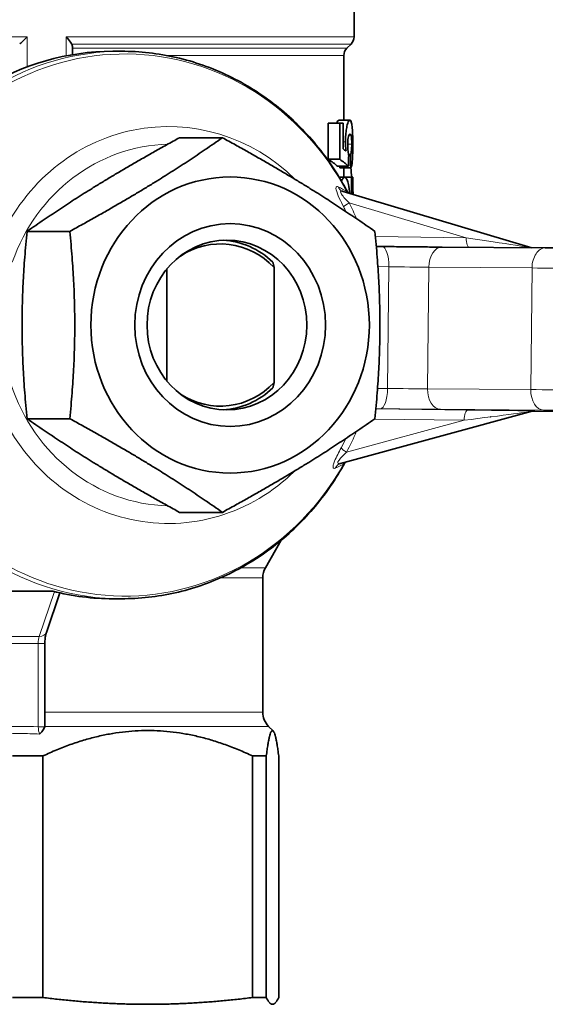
# Model space of a CAD drawing. Extents: x -142693 to 48124, y -57117 to 15617.
# Tile 15 of 24: x 38274 to 38300, y -41818 to -41769. Entities that reach past the tile are written whole.
import ezdxf
from ezdxf import colors
from ezdxf.entities.mleader import LeaderData, LeaderLine
from ezdxf.math import Vec2, Vec3

# ---------------------------------------------------------------- set-up
doc = ezdxf.new("R2010")
doc.units = 0
for name, color, linetype, lineweight in [('IS_opisy', 7, 'Continuous', 30), ('Visible (ISO)', 7, 'Continuous', 35), ('Visible Narrow (ISO)', 7, 'Continuous', 9)]:
    doc.layers.add(name, color=color, linetype=linetype, lineweight=lineweight)
doc.styles.add('Opisowy', font='arial.ttf')

# ---------------------------------------------------------------- blocks, each defined once
blk = doc.blocks.new('_None')

msp = doc.modelspace()

# ---------------------------------------------------------------- linework, layer by layer
at = {"layer": 'Visible (ISO)'}
for p, q in [((38290.503, -41763.225), (38290.503, -41770.018)), ((38276.631, -41770.892), (38276.631, -41770.529)), ((38278.619, -41770.725), (38279.041, -41770.725)), ((38290.15, -41770.579), (38290.357, -41770.372)), ((38290.003, -41770.932), (38290.003, -41774.122)), ((38290.3, -41774.122), (38289.768, -41774.122)), ((38289.225, -41774.276), (38289.225, -41776.053)), ((38289.225, -41774.276), (38289.797, -41774.276)), ((38289.797, -41774.276), (38289.797, -41776.053)), ((38289.797, -41774.276), (38289.969, -41774.276)), ((38289.969, -41775.543), (38289.969, -41774.276)), ((38284.016, -41774.988), (38281.909, -41774.988)), ((38289.225, -41776.053), (38289.797, -41776.053)), ((38290.231, -41775.808), (38290.33, -41775.808)), ((38289.687, -41776.397), (38290.225, -41776.397)), ((38290.339, -41776.477), (38289.811, -41776.477)), ((38290.003, -41776.477), (38290.003, -41776.939)), ((38290.039, -41776.939), (38289.772, -41776.939)), ((38290.374, -41776.939), (38290.039, -41776.939)), ((38290.374, -41776.939), (38290.437, -41776.939)), ((38290.374, -41776.939), (38290.374, -41777.764)), ((38290.437, -41777.783), (38290.437, -41776.939)), ((38289.95, -41777.638), (38289.949, -41777.638)), ((38299.27, -41780.416), (38289.976, -41777.645)), ((38276.499, -41779.606), (38274.391, -41779.606)), ((38291.603, -41780.351), (38291.889, -41780.354)), ((38294.838, -41780.383), (38299.924, -41780.421)), ((38297.132, -41780.087), (38297.129, -41780.086)), ((38286.566, -41781.384), (38286.566, -41787.066)), ((38281.275, -41781.47), (38281.275, -41786.98)), ((38289.837, -41791.051), (38299.274, -41788.481)), ((38299.301, -41788.475), (38308.643, -41788.588)), ((38276.499, -41788.844), (38274.391, -41788.844)), ((38297.234, -41788.756), (38297.241, -41788.754)), ((38281.909, -41793.463), (38284.016, -41793.463)), ((38286.137, -41796.193), (38286.92, -41794.838)), ((38286.003, -41796.693), (38286.003, -41803.311)), ((38273.095, -41797.353), (38275.66, -41797.353)), ((38276.011, -41797.437), (38275.344, -41799.387)), ((38278.619, -41797.725), (38279.041, -41797.725)), ((38275.27, -41799.932), (38275.27, -41803.948)), ((38286.296, -41804.018), (38286.521, -41804.243)), ((38273.672, -41805.475), (38275.175, -41805.475)), ((38275.175, -41817.39), (38275.175, -41805.475)), ((38285.504, -41805.475), (38286.18, -41805.475)), ((38285.504, -41805.475), (38285.504, -41817.39)), ((38286.18, -41817.39), (38286.18, -41805.475)), ((38286.791, -41805.475), (38286.791, -41817.39)), ((38275.175, -41817.39), (38273.672, -41817.39)), ((38286.18, -41817.39), (38285.504, -41817.39)), ((38286.503, -41817.725), (38286.521, -41817.72))]:
    msp.add_line(p, q, dxfattribs=at)
for centre, radius, start, end in [((38290.003, -41770.018), 0.5, 315, 0), ((38290.503, -41770.932), 0.5, 135, 180), ((38287.003, -41796.693), 1, 150, 180), ((38287.003, -41803.311), 1, 180, 225)]:
    msp.add_arc(centre, radius, start, end, dxfattribs=at)
for centre, major_axis, ratio, start_param, end_param in [((38278.619, -41784.225), (0, 13.5), 0.939693, 0, 1.045975), ((38276.118, -41770.018), (-0.502, 0.49), 0.207331, 3.721141, 3.750781), ((38267.107, -41777.734), (23.394, 1.435), 0.165906, 0.173551, 0.203668), ((38267.503, -41778.501), (-22.498, -1.503), 0.176978, 3.297746, 3.393517), ((38267.503, -41778.501), (-22.998, -1.536), 0.176978, 3.285427, 3.378313), ((38271.734, -41714.795), (-5.468, 138.011), 0.130097, 4.244551, 4.248953), ((38271.371, -41859.697), (5.72, 198.809), 0.091832, 5.146924, 5.150636), ((38278.655, -41826.438), (1.905, 145.119), 0.077082, 5.06487, 5.065457), ((38267.503, -41771.199), (-18.84, 18.84), 0.700208, 3.849309, 3.870204), ((38267.503, -41771.199), (-18.84, 18.84), 0.700208, 3.810832, 3.828549), ((38283.92, -41784.225), (0, 4), 0.939693, 5.502333, 6.836282), ((38283.856, -41784.225), (0, 4.188), 0.939693, 5.544832, 6.23453), ((38283.92, -41784.225), (0, -4), 0.939693, 5.730089, 7.064037), ((38283.856, -41784.225), (0, -4.188), 0.939693, 0.048655, 0.738353), ((38290.004, -41791.24), (0, 0.5), 0.939693, 0.273501, 0.27363), ((38278.619, -41784.225), (0, -13.5), 0.939693, 6.047759, 6.283185), ((38274.849, -41803.797), (-0.329, 0.382), 0.68789, 3.588711, 3.656607)]:
    msp.add_ellipse(centre, major_axis=major_axis, ratio=ratio, start_param=start_param, end_param=end_param, dxfattribs=at)
for centre, major_axis in [((38284.399, -41784.225), (0, -7.3)), ((38284.399, -41784.225), (0, -5)), ((38284.239, -41784.225), (0, -4.188))]:
    msp.add_ellipse(centre, major_axis=major_axis, ratio=0.939693, dxfattribs=at)
for points, knots in [([(38274.401, -41770.018), (38274.316, -41770.106), (38274.225, -41770.193), (38274.139, -41770.269), (38274.101, -41770.303), (38274.065, -41770.333), (38274.03, -41770.361)], [-0.00034574, -0.00034574, -0.00034574, -0.00034574, 0.03733254, 0.03733254, 0.03733254, 0.0536987, 0.0536987, 0.0536987, 0.0536987]), ([(38276.589, -41770.361), (38276.573, -41770.333), (38276.554, -41770.303), (38276.53, -41770.269), (38276.477, -41770.193), (38276.405, -41770.106), (38276.323, -41770.018)], [0.13991846, 0.13991846, 0.13991846, 0.13991846, 0.15342504, 0.15342504, 0.15342504, 0.18451998, 0.18451998, 0.18451998, 0.18451998]), ([(38276.594, -41770.372), (38276.595, -41770.372), (38276.595, -41770.372), (38276.619, -41770.418), (38276.631, -41770.472), (38276.631, -41770.529)], [0.13474875, 0.13474875, 0.13474875, 0.13474875, 0.1349494, 0.1349494, 0.1585037, 0.1585037, 0.1585037, 0.1585037]), ([(38279.041, -41770.725), (38279.949, -41770.725), (38280.858, -41770.828), (38282.632, -41771.236), (38283.498, -41771.541), (38285.148, -41772.337), (38285.933, -41772.828), (38287.384, -41773.973), (38288.051, -41774.627), (38289.238, -41776.068), (38289.759, -41776.855), (38290.195, -41777.691)], [4.701056, 4.701056, 4.701056, 4.701056, 4.913774, 4.913774, 5.126491, 5.126491, 5.339209, 5.339209, 5.551927, 5.551927, 5.764645, 5.764645, 5.764645, 5.764645]), ([(38289.768, -41774.122), (38289.749, -41774.122), (38289.729, -41774.133), (38289.69, -41774.186), (38289.671, -41774.223), (38289.652, -41774.276)], [-0.14135231, -0.14135231, -0.14135231, -0.14135231, -0.12081488, -0.12081488, -0.10220878, -0.10220878, -0.10220878, -0.10220878]), ([(38290.3, -41774.122), (38290.283, -41774.122), (38290.265, -41774.133), (38290.228, -41774.185), (38290.21, -41774.223), (38290.164, -41774.366), (38290.143, -41774.475), (38290.116, -41774.639), (38290.104, -41774.737), (38290.088, -41774.957), (38290.084, -41775.072), (38290.084, -41775.191)], [-0.1416049, -0.1416049, -0.1416049, -0.1416049, -0.1212264, -0.1212264, -0.1023252, -0.1023252, -0.0710839, -0.0710839, -0.0356559, -0.0356559, 0, 0, 0, 0]), ([(38290.398, -41774.372), (38290.387, -41774.289), (38290.373, -41774.226), (38290.356, -41774.184), (38290.34, -41774.141), (38290.321, -41774.122), (38290.3, -41774.122)], [-0.09169726, -0.09169726, -0.09169726, -0.09169726, -0.04670886, -0.04670886, -0.04670886, 0, 0, 0, 0]), ([(38290.442, -41775.322), (38290.442, -41775.208), (38290.441, -41775.094), (38290.438, -41774.984), (38290.436, -41774.88), (38290.433, -41774.782), (38290.428, -41774.693), (38290.421, -41774.564), (38290.411, -41774.458), (38290.398, -41774.372)], [-0.1135754, -0.1135754, -0.1135754, -0.1135754, -0.0792355, -0.0792355, -0.0792355, -0.0467427, -0.0467427, -0.0467427, 0, 0, 0, 0]), ([(38290.193, -41775.335), (38290.193, -41775.272), (38290.195, -41775.21), (38290.202, -41775.094), (38290.208, -41775.044), (38290.226, -41774.935), (38290.236, -41774.9), (38290.262, -41774.828), (38290.283, -41774.812), (38290.302, -41774.812)], [-0.07644602, -0.07644602, -0.07644602, -0.07644602, -0.06635284, -0.06635284, -0.05648757, -0.05648757, -0.04149666, -0.04149666, 0, 0, 0, 0]), ([(38290.302, -41774.812), (38290.313, -41774.812), (38290.324, -41774.818), (38290.343, -41774.844), (38290.352, -41774.863), (38290.369, -41774.931), (38290.374, -41774.978), (38290.382, -41775.06), (38290.386, -41775.105), (38290.39, -41775.207), (38290.391, -41775.26), (38290.391, -41775.314)], [-0.07940881, -0.07940881, -0.07940881, -0.07940881, -0.06355606, -0.06355606, -0.050362, -0.050362, -0.03291604, -0.03291604, -0.01633469, -0.01633469, 0, 0, 0, 0]), ([(38290.084, -41775.191), (38290.084, -41775.27), (38290.086, -41775.347), (38290.09, -41775.423), (38290.094, -41775.503), (38290.101, -41775.579), (38290.108, -41775.65)], [-0.04849223, -0.04849223, -0.04849223, -0.04849223, -0.02483024, -0.02483024, -0.02483024, 0, 0, 0, 0]), ([(38290.239, -41775.853), (38290.232, -41775.814), (38290.224, -41775.77), (38290.218, -41775.722), (38290.212, -41775.679), (38290.207, -41775.633), (38290.203, -41775.582), (38290.2, -41775.544), (38290.197, -41775.504), (38290.196, -41775.462), (38290.195, -41775.441), (38290.194, -41775.42), (38290.194, -41775.399), (38290.193, -41775.378), (38290.193, -41775.356), (38290.193, -41775.335)], [-0.06172097, -0.06172097, -0.06172097, -0.06172097, -0.04266161, -0.04266161, -0.04266161, -0.02570525, -0.02570525, -0.02570525, -0.01274877, -0.01274877, -0.01274877, -0.00634864, -0.00634864, -0.00634864, 0, 0, 0, 0]), ([(38290.391, -41775.314), (38290.391, -41775.344), (38290.39, -41775.374), (38290.389, -41775.432), (38290.388, -41775.46), (38290.384, -41775.544), (38290.381, -41775.594), (38290.373, -41775.666), (38290.367, -41775.712), (38290.349, -41775.781), (38290.34, -41775.799), (38290.33, -41775.808)], [-0.1397043, -0.1397043, -0.1397043, -0.1397043, -0.1183541, -0.1183541, -0.097386, -0.097386, -0.0528209, -0.0528209, -0.0234867, -0.0234867, 0, 0, 0, 0]), ([(38290.339, -41776.477), (38290.354, -41776.462), (38290.368, -41776.434), (38290.392, -41776.343), (38290.402, -41776.284), (38290.418, -41776.137), (38290.426, -41776.034), (38290.435, -41775.808), (38290.438, -41775.719), (38290.441, -41775.527), (38290.442, -41775.425), (38290.442, -41775.322)], [-0.2141387, -0.2141387, -0.2141387, -0.2141387, -0.1590401, -0.1590401, -0.1075888, -0.1075888, -0.0591205, -0.0591205, -0.0307749, -0.0307749, 0, 0, 0, 0]), ([(38290.039, -41776.939), (38290.014, -41776.939), (38289.989, -41776.953), (38289.938, -41777.019), (38289.914, -41777.068), (38289.89, -41777.135), (38289.89, -41777.136), (38289.89, -41777.137)], [-0.2260455, -0.2260455, -0.2260455, -0.2260455, -0.1694218, -0.1694218, -0.1152626, -0.1152626, -0.1143321, -0.1143321, -0.1143321, -0.1143321]), ([(38290.224, -41777.291), (38290.205, -41777.207), (38290.183, -41777.13), (38290.16, -41777.071), (38290.153, -41777.053), (38290.145, -41777.037), (38290.138, -41777.023), (38290.108, -41776.965), (38290.075, -41776.939), (38290.039, -41776.939)], [-0.1112617, -0.1112617, -0.1112617, -0.1112617, -0.0669211, -0.0669211, -0.0669211, -0.0535798, -0.0535798, -0.0535798, 0, 0, 0, 0]), ([(38289.921, -41777.623), (38289.928, -41777.627), (38289.942, -41777.634), (38289.965, -41777.642), (38289.97, -41777.644), (38289.975, -41777.645)], [0, 0, 0, 0, 0.01053843, 0.01053843, 0.01327009, 0.01327009, 0.01327009, 0.01327009]), ([(38291.889, -41780.354), (38292.192, -41780.358), (38292.518, -41780.361), (38293.159, -41780.368), (38293.482, -41780.372), (38294.089, -41780.377), (38294.382, -41780.38), (38294.709, -41780.382), (38294.775, -41780.383), (38294.838, -41780.383)], [0, 0, 0, 0, 0.0969846, 0.0969846, 0.1922513, 0.1922513, 0.2875892, 0.2875892, 0.3124726, 0.3124726, 0.3124726, 0.3124726]), ([(38299.924, -41780.421), (38300.05, -41780.422), (38300.195, -41780.423), (38300.498, -41780.426), (38300.659, -41780.428), (38300.979, -41780.431), (38301.143, -41780.433), (38301.334, -41780.435), (38301.37, -41780.435), (38301.406, -41780.436)], [0, 0, 0, 0, 0.0492063, 0.0492063, 0.0973713, 0.0973713, 0.1454322, 0.1454322, 0.1568784, 0.1568784, 0.1568784, 0.1568784]), ([(38299.397, -41788.464), (38299.397, -41788.464), (38299.397, -41788.464), (38299.395, -41788.464), (38299.394, -41788.464), (38299.39, -41788.464), (38299.389, -41788.464), (38299.386, -41788.464), (38299.383, -41788.464), (38299.378, -41788.464), (38299.374, -41788.465), (38299.366, -41788.465), (38299.361, -41788.466), (38299.345, -41788.467), (38299.334, -41788.469), (38299.307, -41788.473), (38299.291, -41788.477), (38299.276, -41788.481)], [0.0037987, 0.0037987, 0.0037987, 0.0037987, 0.00518746, 0.00518746, 0.00643942, 0.00643942, 0.00703868, 0.00703868, 0.00798137, 0.00798137, 0.00900961, 0.00900961, 0.01062375, 0.01062375, 0.0139254, 0.0139254, 0.0187731, 0.0187731, 0.0187731, 0.0187731]), ([(38290.053, -41791.024), (38289.609, -41791.831), (38289.085, -41792.59), (38287.898, -41793.979), (38287.236, -41794.608), (38285.802, -41795.709), (38285.029, -41796.18), (38283.407, -41796.943), (38282.558, -41797.235), (38280.819, -41797.626), (38279.93, -41797.725), (38279.041, -41797.725)], [0.518422, 0.518422, 0.518422, 0.518422, 0.72663, 0.72663, 0.934838, 0.934838, 1.143047, 1.143047, 1.351255, 1.351255, 1.559463, 1.559463, 1.559463, 1.559463]), ([(38289.837, -41791.051), (38289.816, -41791.056), (38289.8, -41791.063), (38289.788, -41791.069), (38289.787, -41791.069), (38289.786, -41791.07)], [0, 0, 0, 0, 0.01071427, 0.01071427, 0.01217301, 0.01217301, 0.01217301, 0.01217301]), ([(38290.076, -41790.986), (38290.071, -41790.994), (38290.065, -41791.002), (38290.058, -41791.015), (38290.055, -41791.019), (38290.053, -41791.024)], [0.038775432, 0.038775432, 0.038775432, 0.038775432, 0.042006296, 0.042006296, 0.043702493, 0.043702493, 0.043702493, 0.043702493]), ([(38275.344, -41799.387), (38275.336, -41799.409), (38275.328, -41799.435), (38275.314, -41799.495), (38275.306, -41799.528), (38275.294, -41799.6), (38275.288, -41799.638), (38275.28, -41799.719), (38275.276, -41799.76), (38275.272, -41799.845), (38275.27, -41799.889), (38275.27, -41799.932)], [0.7853982, 0.7853982, 0.7853982, 0.7853982, 0.9424778, 0.9424778, 1.0995574, 1.0995574, 1.2566371, 1.2566371, 1.4137167, 1.4137167, 1.5707963, 1.5707963, 1.5707963, 1.5707963]), ([(38275.009, -41804.399), (38275.01, -41804.399), (38275.01, -41804.399), (38275.059, -41804.349), (38275.112, -41804.296), (38275.203, -41804.179), (38275.241, -41804.114), (38275.26, -41804.044)], [-0.0675306, -0.0675306, -0.0675306, -0.0675306, -0.06730985, -0.06730985, -0.03376535, -0.03376535, -0.00000011, -0.00000011, -0.00000011, -0.00000011]), ([(38275.265, -41804.018), (38275.268, -41804.003), (38275.269, -41803.986), (38275.27, -41803.961), (38275.27, -41803.954), (38275.27, -41803.948)], [-0.187755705, -0.187755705, -0.187755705, -0.187755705, -0.180827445, -0.180827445, -0.178279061, -0.178279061, -0.178279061, -0.178279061])]:
    msp.add_open_spline(points, degree=3, knots=knots, dxfattribs=at)
for points, weights in [([(38281.909, -41774.988), (38277.694, -41777.297), (38274.391, -41779.606)], [1.85368417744, 2.14045011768, 1.85368417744]), ([(38276.499, -41779.606), (38280.714, -41777.297), (38284.016, -41774.988)], [1.79953604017, 2.07792523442, 1.79953604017]), ([(38291.534, -41779.606), (38288.231, -41777.297), (38284.016, -41774.988)], [1.79953604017, 2.07792523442, 1.79953604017]), ([(38274.391, -41779.606), (38273.935, -41784.225), (38274.391, -41788.844)], [1.85368417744, 2.14045011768, 1.85368417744]), ([(38276.499, -41788.844), (38276.955, -41784.225), (38276.499, -41779.606)], [1.79953604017, 2.07792523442, 1.79953604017]), ([(38291.534, -41788.844), (38291.99, -41784.225), (38291.534, -41779.606)], [1.79953604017, 2.07792523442, 1.79953604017]), ([(38286.505, -41781.128), (38286.537, -41781.259), (38286.566, -41781.384)], [1.22330026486, 1.21512400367, 1.20579312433]), ([(38286.566, -41787.066), (38286.537, -41787.192), (38286.505, -41787.323)], [1.20579312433, 1.21512400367, 1.22330026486]), ([(38274.391, -41788.844), (38277.694, -41791.153), (38281.909, -41793.463)], [1.85368417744, 2.14045011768, 1.85368417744]), ([(38284.016, -41793.463), (38280.714, -41791.153), (38276.499, -41788.844)], [1.79953604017, 2.07792523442, 1.79953604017]), ([(38284.016, -41793.463), (38288.231, -41791.153), (38291.534, -41788.844)], [1.79953604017, 2.07792523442, 1.79953604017]), ([(38285.504, -41805.475), (38280.34, -41803.052), (38275.175, -41805.475)], [1.33757961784, 1.4255782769, 1.33757961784]), ([(38286.791, -41805.475), (38286.485, -41803.052), (38286.18, -41805.475)], [1.33757961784, 1.4255782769, 1.33757961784]), ([(38280.34, -41817.725), (38277.84, -41817.725), (38275.175, -41817.39)], [2.44338689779, 2.44338689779, 2.36557202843]), ([(38285.504, -41817.39), (38282.839, -41817.725), (38280.34, -41817.725)], [2.36557202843, 2.44338689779, 2.44338689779]), ([(38286.485, -41817.725), (38286.337, -41817.725), (38286.18, -41817.39)], [2.44338689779, 2.44338689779, 2.36557202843]), ([(38286.791, -41817.39), (38286.633, -41817.725), (38286.485, -41817.725)], [2.36557202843, 2.44338689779, 2.44338689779])]:
    msp.add_rational_spline(points, weights, degree=2, dxfattribs=at)
for points in [[(38290.298, -41777.742), (38290.28, -41777.613), (38290.249, -41777.404), (38290.224, -41777.291)], [(38289.933, -41777.629), (38289.929, -41777.628), (38289.926, -41777.626), (38289.923, -41777.624)], [(38289.975, -41777.645), (38289.975, -41777.645), (38289.975, -41777.645), (38289.976, -41777.645)], [(38290.194, -41777.691), (38290.198, -41777.699), (38290.203, -41777.707), (38290.208, -41777.715)], [(38299.275, -41788.481), (38299.275, -41788.481), (38299.274, -41788.481), (38299.274, -41788.481)], [(38289.788, -41791.069), (38289.791, -41791.068), (38289.794, -41791.066), (38289.797, -41791.065)]]:
    msp.add_open_spline(points, degree=3, dxfattribs=at)
at = {"layer": 'Visible Narrow (ISO)'}
for p, q in [((38244.503, -41770.018), (38274.401, -41770.018)), ((38274.401, -41771.493), (38274.401, -41770.018)), ((38276.323, -41770.018), (38290.503, -41770.018)), ((38276.323, -41770.018), (38276.323, -41770.948)), ((38276.594, -41770.372), (38290.357, -41770.372)), ((38276.631, -41770.579), (38290.15, -41770.579)), ((38281.266, -41770.932), (38290.003, -41770.932)), ((38290.084, -41775.191), (38289.969, -41775.191)), ((38290.193, -41775.314), (38290.391, -41775.314)), ((38290.267, -41778.203), (38296.028, -41779.92)), ((38291.559, -41779.867), (38296.028, -41779.92)), ((38291.887, -41780.354), (38291.603, -41780.351)), ((38291.679, -41781.347), (38292.218, -41781.354)), ((38292.155, -41787.354), (38292.218, -41781.354)), ((38294.124, -41787.373), (38294.188, -41781.374)), ((38299.274, -41781.411), (38294.188, -41781.374)), ((38299.274, -41781.411), (38299.21, -41787.411)), ((38292.155, -41787.354), (38291.662, -41787.348)), ((38294.124, -41787.373), (38299.21, -41787.411)), ((38296.108, -41788.42), (38291.579, -41788.365)), ((38291.581, -41788.351), (38291.802, -41788.354)), ((38294.756, -41788.383), (38299.842, -41788.421)), ((38299.244, -41788.488), (38299.249, -41788.486)), ((38299.397, -41788.464), (38299.394, -41788.464)), ((38295.932, -41788.92), (38290.136, -41790.498)), ((38291.502, -41788.866), (38295.932, -41788.92)), ((38289.709, -41790.989), (38289.709, -41790.989)), ((38284.939, -41796.193), (38286.137, -41796.193)), ((38283.93, -41796.693), (38286.003, -41796.693)), ((38274.991, -41799.579), (38275.745, -41797.374)), ((38274.991, -41799.579), (38273.112, -41799.579)), ((38273.062, -41799.932), (38274.941, -41799.932)), ((38275.27, -41799.932), (38274.941, -41799.932)), ((38274.941, -41804.044), (38274.941, -41799.932)), ((38275.27, -41803.311), (38286.003, -41803.311)), ((38275.224, -41804.044), (38274.941, -41804.044)), ((38275.26, -41804.044), (38275.224, -41804.044)), ((38286.296, -41804.018), (38275.265, -41804.018))]:
    msp.add_line(p, q, dxfattribs=at)
for centre, major_axis, ratio, start_param, end_param in [((38279.041, -41784.225), (0, 13.5), 0.939693, 0, 1.045975), ((38279.211, -41784.225), (0, 13.368), 0.939693, 5.228675, 7.315029), ((38281.354, -41784.225), (0, 9.788), 0.939693, 5.536384, 7.408221), ((38281.526, -41784.225), (0, 8.92), 0.939693, 0.02372, 1.21644), ((38290.157, -41777.183), (-0.236, -0.441), 0.929001, 5.663563, 6.283429), ((38290.157, -41777.183), (-0.236, -0.441), 0.929001, 0.079589, 0.07988), ((38290.575, -41777.412), (0.244, 0.437), 0.937214, 2.502691, 2.692657), ((38290.438, -41778.203), (-0.446, -0.227), 0.162856, 5.022147, 6.073797), ((38279.902, -41784.225), (0, -12.213), 0.939693, 2.046703, 2.067077), ((38279.816, -41784.225), (0, 12.647), 0.939693, 5.13957, 5.208669), ((38296.199, -41779.92), (0.006, 0.5), 0.341998, 1.574921, 2.360319), ((38291.876, -41781.354), (0.012, 1), 0.341998, 4.716514, 6.283185), ((38294.831, -41781.383), (0.007, 1), 0.642799, 0, 1.565736), ((38296.199, -41779.92), (-0.006, -0.5), 0.341998, 5.501912, 5.954989), ((38299.917, -41781.421), (0.007, 1), 0.642799, 6.278125, 7.848922), ((38292.903, -41781.354), (-2, 0.021), 0.003876, 1.221751, 2.268949), ((38300.881, -41781.436), (-2.5, 0.027), 0.003876, 4.363344, 5.410541), ((38281.526, -41784.225), (0, -8.92), 0.939693, 5.044078, 6.259465), ((38291.813, -41787.354), (-0.012, -1), 0.341998, 0.004125, 1.574921), ((38292.839, -41787.354), (2, -0.021), 0.003876, 4.363344, 5.410541), ((38294.767, -41787.383), (-0.007, -1), 0.642799, 4.707329, 6.278125), ((38299.853, -41787.421), (-0.007, -1), 0.642799, 4.707329, 6.278125), ((38300.817, -41787.435), (2.5, -0.027), 0.003876, 1.221751, 2.268949), ((38281.354, -41784.225), (0, -9.788), 0.939693, 5.135483, 7.029986), ((38292.828, -41788.354), (3, -0.032), 0.003876, 4.363344, 5.410541), ((38296.103, -41788.92), (0.006, 0.5), 0.341998, 0.789523, 1.574921), ((38296.103, -41788.92), (0.006, 0.5), 0.341998, 0.004125, 0.789523), ((38299.391, -41788.964), (0, 0.5), 0.939693, 6.271852, 6.274837), ((38300.806, -41788.435), (1.5, -0.016), 0.003876, 1.221751, 2.268949), ((38279.816, -41784.225), (0, -12.647), 0.939693, 1.051849, 1.143616), ((38279.902, -41784.225), (0, 12.213), 0.939693, 4.193442, 4.236483), ((38290.307, -41790.498), (-0.441, 0.236), 0.16963, 0.21303, 1.26468), ((38279.041, -41784.225), (0, -13.5), 0.939693, 5.214544, 6.283185), ((38279.211, -41784.225), (0, -13.368), 0.939693, 5.228675, 7.315029), ((38290.004, -41791.519), (-0.219, 0.449), 0.930302, 6.282633, 6.92154), ((38290.427, -41791.309), (-0.226, 0.446), 0.938478, 0.434811, 0.65862), ((38274.871, -41799.225), (0.473, -0.162), 0.664463, 5.187752, 6.283185), ((38275.112, -41799.932), (0, 0.5), 0.34202, 0.785398, 1.570796), ((38274.002, -41823.578), (0, 19.56), 0.939693, 6.232038, 6.334332), ((38275.077, -41804.091), (-0.039, 0.433), 0.304971, 1.433961, 2.335943), ((38274.168, -41823.224), (-0.995, 18.829), 0.939539, 6.23356, 6.287619), ((38274.168, -41823.224), (-0.995, 18.829), 0.939539, 6.179502, 6.23356)]:
    msp.add_ellipse(centre, major_axis=major_axis, ratio=ratio, start_param=start_param, end_param=end_param, dxfattribs=at)
for points, knots in [([(38289.727, -41777.414), (38289.673, -41777.386), (38289.627, -41777.385), (38289.611, -41777.467), (38289.614, -41777.509), (38289.651, -41777.667), (38289.711, -41777.817), (38289.846, -41778.115), (38289.92, -41778.265), (38289.994, -41778.41)], [0, 0, 0, 0, 0.051261, 0.051261, 0.0768916, 0.0768916, 0.1281526, 0.1281526, 0.1794136, 0.1794136, 0.1794136, 0.1794136]), ([(38289.862, -41777.73), (38289.856, -41777.718), (38289.839, -41777.678), (38289.848, -41777.621), (38289.921, -41777.629), (38289.975, -41777.645)], [-0.08587775, -0.08587775, -0.08587775, -0.08587775, -0.07689156, -0.05126104, -0.0125402, -0.0125402, -0.0125402, -0.0125402]), ([(38290.267, -41778.203), (38290.175, -41778.112), (38290.085, -41778.019), (38289.944, -41777.856), (38289.889, -41777.784), (38289.862, -41777.73)], [-0.17941365, -0.17941365, -0.17941365, -0.17941365, -0.12815263, -0.12815263, -0.08587779, -0.08587779, -0.08587779, -0.08587779]), ([(38298.455, -41780.292), (38298.713, -41780.333), (38298.932, -41780.368), (38299.087, -41780.394), (38299.138, -41780.402), (38299.182, -41780.41), (38299.219, -41780.416)], [-0.5916114, -0.5916114, -0.5916114, -0.5916114, -0.4208262, -0.4208262, -0.4208262, -0.3651705, -0.3651705, -0.3651705, -0.3651705]), ([(38299.397, -41788.464), (38299.473, -41788.464), (38298.989, -41788.456), (38297.194, -41788.433), (38296.108, -41788.42)], [0.3711846, 0.3711846, 0.3711846, 0.3711846, 0.7262248, 1.1996117, 1.1996117, 1.1996117, 1.1996117]), ([(38289.868, -41790.283), (38289.81, -41790.39), (38289.695, -41790.61), (38289.553, -41790.909), (38289.473, -41791.136), (38289.462, -41791.251), (38289.497, -41791.304), (38289.545, -41791.296), (38289.579, -41791.28)], [0, 0, 0, 0, 0.0384431, 0.0768862, 0.102515, 0.1281437, 0.1473653, 0.1794012, 0.1794012, 0.1794012, 0.1794012]), ([(38289.721, -41790.962), (38289.733, -41790.941), (38289.748, -41790.917), (38289.81, -41790.832), (38289.869, -41790.766), (38289.997, -41790.632), (38290.065, -41790.565), (38290.136, -41790.498)], [-0.0935827, -0.0935827, -0.0935827, -0.0935827, -0.07688622, -0.07688622, -0.03844311, -0.03844311, 0, 0, 0, 0]), ([(38289.837, -41791.051), (38289.808, -41791.059), (38289.782, -41791.063), (38289.741, -41791.064), (38289.724, -41791.061), (38289.701, -41791.042), (38289.698, -41791.022), (38289.711, -41790.984), (38289.715, -41790.973), (38289.721, -41790.962)], [-0.16790767, -0.16790767, -0.16790767, -0.16790767, -0.14736527, -0.14736527, -0.12814372, -0.12814372, -0.10251498, -0.10251498, -0.09358273, -0.09358273, -0.09358273, -0.09358273])]:
    msp.add_open_spline(points, degree=3, knots=knots, dxfattribs=at)
for points in [[(38290.136, -41777.626), (38290.004, -41777.556), (38289.868, -41777.486), (38289.727, -41777.414)], [(38290.194, -41777.691), (38290.185, -41777.674), (38290.165, -41777.652), (38290.136, -41777.626)], [(38296.028, -41779.92), (38296.921, -41780.054), (38297.854, -41780.197), (38298.455, -41780.292)], [(38298.366, -41788.608), (38297.763, -41788.688), (38296.828, -41788.807), (38295.932, -41788.92)], [(38299.274, -41788.481), (38299.234, -41788.491), (38298.899, -41788.538), (38298.366, -41788.608)], [(38289.579, -41791.28), (38289.722, -41791.214), (38289.859, -41791.15), (38289.992, -41791.086)], [(38289.992, -41791.086), (38290.023, -41791.061), (38290.044, -41791.04), (38290.053, -41791.024)]]:
    msp.add_open_spline(points, degree=3, dxfattribs=at)

# ---------------------------------------------------------------- leaders
at = {"layer": 'IS_opisy', "lineweight": 25}
ml = msp.add_multileader_mtext('Standard', dxfattribs=at)
ml.set_content('{\\fArial Narrow|b0|i0|c0|p34;P\\fArial Narrow|b0|i0|c238|p34;ion KS5 %%C110 PVC wyprowadzić ponad dach, min. 4m od drzwi i okien. Zakończyć wywiewką wentylacyjną %%C160 PVC.}', color=256, style='Opisowy')
ml.set_leader_properties()
ml.set_arrow_properties(name='NONE')
ml.build(insert=Vec2(0, 0))
ml.multileader.update_dxf_attribs({"dogleg_length": 0.1, "arrow_head_size": 9.04})
ctx = ml.context
ctx.base_point, ctx.char_height, ctx.arrow_head_size, ctx.landing_gap_size, ctx.plane_origin = Vec3(36898.22, -43296.974), 176.4, 9.04, 0.904, Vec3(44086.146, -43291.693)
notes = []
notes.append((ctx, [(1, (1, 1, 0), (39207.527, -43296.974), (-1, 0), 0.1, [(0, [(40340.341, -41116.86)], 0, [])])]))
ctx.mtext.insert, ctx.mtext.width, ctx.mtext.flow_direction = Vec3(36899.124, -43182.844), 2366.20606, 5
for ctx, leaders in notes:
    for number, flags, end, landing, length, lines in leaders:
        leader = LeaderData()
        leader.index, (leader.has_last_leader_line, leader.has_dogleg_vector, leader.attachment_direction) = number, flags
        leader.last_leader_point, leader.dogleg_vector, leader.dogleg_length = Vec3(end), Vec3(landing), length
        for number, points, colour, breaks in lines:
            line = LeaderLine()
            line.index, line.vertices, line.color, line.breaks = number, Vec3.list(points), colors.encode_raw_color(colour), breaks
            leader.lines.append(line)
        ctx.leaders.append(leader)

doc.saveas('drawing.dxf')
